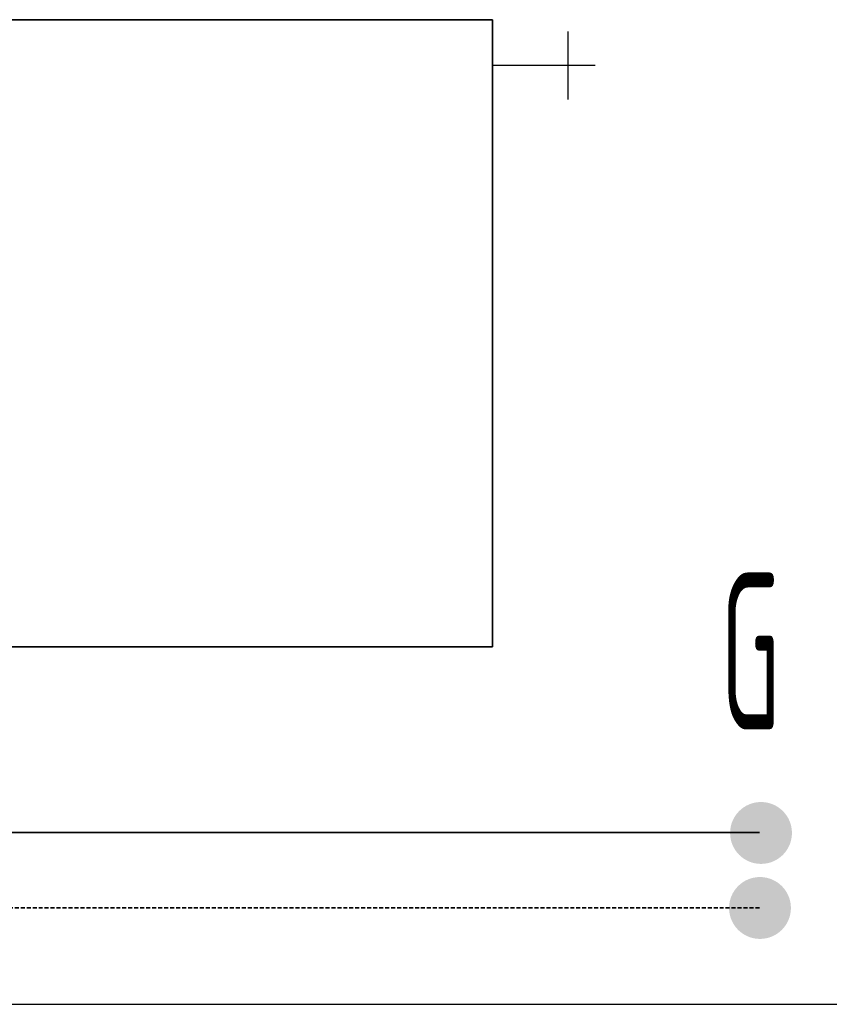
# Model space of a CAD drawing. Header units: millimetres. Extents: x 60394 to 199354, y 20895 to 166073.
# Tile 254 of 256: x 143096 to 143741, y 20895 to 21680. Entities that reach past the tile are written whole.
import ezdxf
from ezdxf.enums import TextEntityAlignment as Align

# ---------------------------------------------------------------- set-up
doc = ezdxf.new("R2010")
doc.units = ezdxf.units.MM
doc.linetypes.add('VERDECKT', pattern=[9.525, 6.35, -3.175])
for name, color, linetype, lineweight in [('JS_VYT_POPIS - OBECNĚ', 7, 'Continuous', 5), ('UT_SCHÉMA_PŘÍVOD', 10, 'Continuous', 35), ('UT_SCHÉMA_SYMBOLY', 7, 'Continuous', 25), ('UT_SCHÉMA_ZPÁTEČKA', 172, 'VERDECKT', 35), ('UT_ZAŘÍZENÍ - OT', 3, 'Continuous', 35)]:
    doc.layers.add(name, color=color, linetype=linetype, lineweight=lineweight)
doc.styles.add('VZT_POPIS', font='isocp.shx', dxfattribs={"width": 0.6, "height": 125})

msp = doc.modelspace()

# ---------------------------------------------------------------- hatches: boundary and pattern name
at = {"layer": 'UT_SCHÉMA_PŘÍVOD'}
msp.add_hatch(color=256, dxfattribs=at).paths.add_polyline_path([(143661.92, 21031.93, 1), (143711.24, 21031.93, 1)])
at = {"layer": 'UT_SCHÉMA_ZPÁTEČKA', "ltscale": 0.3}
msp.add_hatch(color=256, dxfattribs=at).paths.add_polyline_path([(143710.41, 20972.14, -1), (143661.09, 20972.14, -1)])

# ---------------------------------------------------------------- linework, layer by layer
msp.add_line((64740.61, 20895.36), (199354.39, 20895.36))
at = {"layer": 'UT_SCHÉMA_PŘÍVOD', "ltscale": 0.5}
msp.add_line((143685.37, 21032.25), (142908.06, 21032.25), dxfattribs=at)
at = {"layer": 'UT_SCHÉMA_SYMBOLY'}
for p, q in [((143532.73, 21616.63), (143532.73, 21670.63)), ((143554.48, 21643.63), (143472.61, 21643.63))]:
    msp.add_line(p, q, dxfattribs=at)
at = {"layer": 'UT_SCHÉMA_ZPÁTEČKA', "ltscale": 0.5}
msp.add_line((143685.37, 20972.34), (142839.57, 20972.34), dxfattribs=at)
at = {"layer": 'UT_ZAŘÍZENÍ - OT', "linetype": 'Continuous'}
for p, q in [((143472.61, 21680.17), (142772.61, 21680.17)), ((143472.61, 21180.17), (143472.61, 21680.17)), ((142772.61, 21180.17), (143472.61, 21180.17))]:
    msp.add_line(p, q, dxfattribs=at)

# ---------------------------------------------------------------- texts
at = {"layer": 'JS_VYT_POPIS - OBECNĚ', "style": 'VZT_POPIS', "width": 0.5}
msp.add_text('G', height=125, dxfattribs=at).set_placement((143702.13, 21176.63), align=Align.MIDDLE_RIGHT)

doc.saveas('drawing.dxf')
